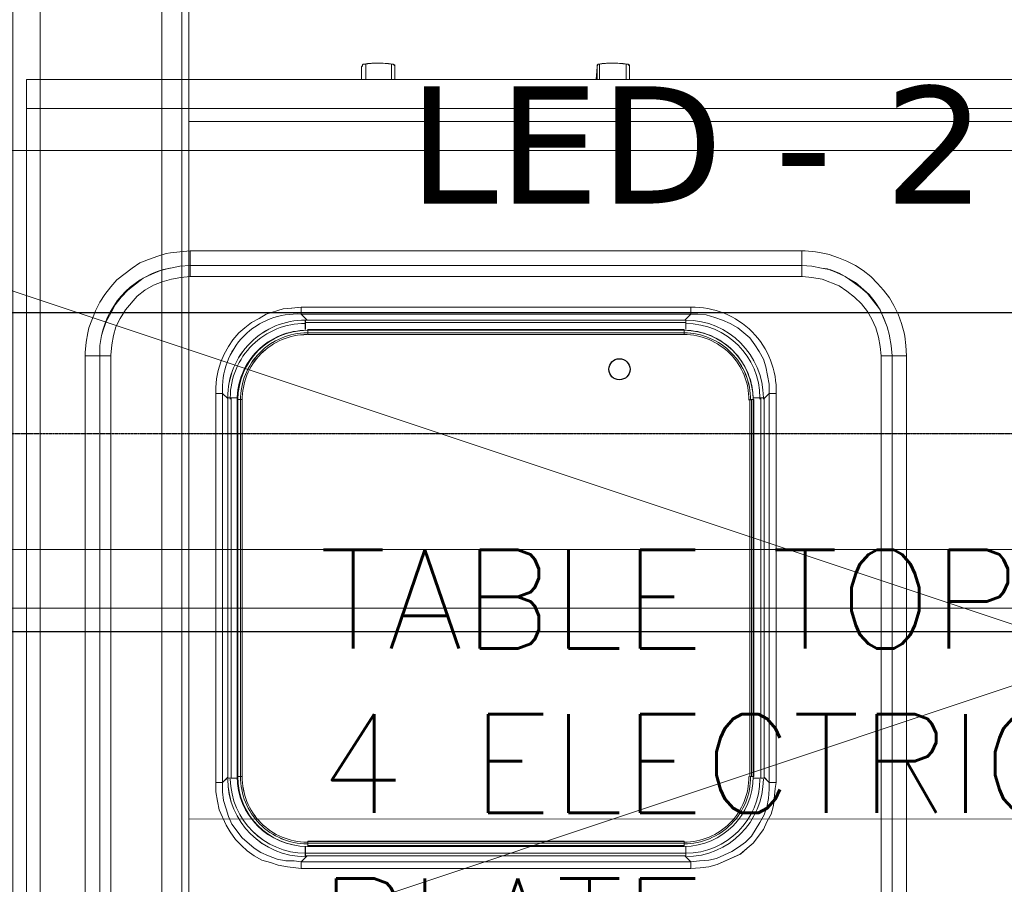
# Model space of a CAD drawing. Header units: millimetres. Extents: x -125266 to 274256, y -711690 to -301689.
# Tile 190 of 256: x -50986 to -50566, y -361477 to -361109. Entities that reach past the tile are written whole.
import ezdxf

# ---------------------------------------------------------------- set-up
doc = ezdxf.new("R2010")
doc.units = ezdxf.units.MM
doc.header["$PDMODE"] = 98
doc.linetypes.add('CONTINOUS', pattern=[0])
doc.linetypes.add('HIDDEN2', pattern=[0.1875, 0.125, -0.0625])
doc.layers.get('Defpoints').update_dxf_attribs({"lineweight": 5})
for name, color, linetype, lineweight in [('ARCH', 7, 'Continuous', 0), ('Equipment', 8, 'Continuous', 0), ('HOOD', 6, 'Continuous', 0), ('HVAC', 170, 'Continuous', 5), ('Legend', 5, 'Continuous', 0), ('MEPTEK HVAC-Kitchen Exhaust Air Duct', 30, 'Continuous', 30), ('MEPTEK HVAC-Kitchen Fresh Air Duct', 3, 'Continuous', 30), ('MEPTEK-TEXT1', 7, 'Continuous', 30), ('P-PIPE', 3, 'Continuous', 9)]:
    doc.layers.add(name, color=color, linetype=linetype, lineweight=lineweight)
for name, color, linetype in [('Equipment Name', 7, 'Continuous'), ('Hoods', 2, 'Continuous'), ('Light Equipment', 8, 'Continuous'), ('Model_Top', 7, 'Continuous'), ('RACK', 7, 'Continuous')]:
    doc.layers.add(name, color=color, linetype=linetype)
doc.styles.add('REVAC', font='verdana.ttf', dxfattribs={"height": 50})
doc.styles.get("Standard").update_dxf_attribs({"font": 'ARIALN.TTF'})
doc.styles.add('Times New Roman', font='times.ttf', dxfattribs={"height": 150})
doc.dimstyles.new('ARA-125', dxfattribs={"dimtxt": 200, "dimasz": 75, "dimexe": 0, "dimexo": 75, "dimgap": 7.5, "dimtad": 0, "dimdec": 0, "dimrnd": 5, "dimdsep": 46, "dimtxsty": 'Times New Roman', "dimblk": 'ARCHTICK', "dimcen": 56.25, "dimdle": 56.25, "dimclrd": 256, "dimclre": 256, "dimclrt": 256, "dimazin": 3, "dimtfac": 1, "dimtdec": 0, "dimtix": 1, "dimtmove": 1, "dimatfit": 3, "dimfxl": 0, "dimtolj": 1, "dimlwd": -1, "dimlwe": 0, "dimarcsym": 0})
doc.dimstyles.new('Copy of Standard', dxfattribs={"dimtxt": 70, "dimasz": 42, "dimexe": 24, "dimexo": 24, "dimgap": 24, "dimtad": 1, "dimtoh": 1, "dimdec": 0, "dimzin": 0, "dimdsep": 46, "dimtxsty": 'Standard', "dimcen": 0.09, "dimadec": 0, "dimazin": 0, "dimtfac": 1, "dimtdec": 0, "dimtofl": 0, "dimtmove": 0, "dimatfit": 3, "dimfxl": 0, "dimtolj": 1, "dimtzin": 0, "dimarcsym": 0})

# ---------------------------------------------------------------- blocks, each defined once
blk = doc.blocks.new('A$C6f7db0ab')
at = {"layer": 'Equipment'}
for points in [[(143.93, 736.76), (143.57, 736.76), (143.21, 736.39), (142.84, 735.67), (142.84, 730.21)], [(143.21, 736.39), (143.21, 736.03), (142.84, 735.67)], [(142.84, 735.67), (142.84, 730.21), (142.84, 735.67)], [(144.66, 730.21), (144.66, 736.76), (143.57, 736.76), (143.21, 736.39), (143.21, 736.03)], [(155.93, 736.76), (155.57, 736.76), (151.57, 737.12), (147.21, 737.12), (144.66, 736.76), (143.93, 736.76)], [(157.02, 735.67), (157.02, 736.03), (156.29, 736.76), (155.57, 736.76), (155.57, 730.21)], [(155.93, 736.76), (156.29, 736.76), (156.66, 736.39), (157.02, 736.39), (157.02, 735.67), (157.02, 730.21)], [(157.02, 736.03), (157.02, 736.39)], [(244.25, 736.76), (243.53, 736.76), (243.53, 736.39), (243.16, 736.39), (243.16, 735.67), (242.8, 730.21)], [(243.16, 730.21), (243.16, 735.67), (242.8, 730.21)], [(244.25, 730.21), (244.25, 736.76), (243.53, 736.76), (243.53, 736.39), (243.16, 736.03)], [(243.16, 736.39), (243.16, 736.03), (243.16, 735.67)], [(255.88, 736.76), (255.52, 736.76), (251.52, 737.12), (247.16, 737.12), (244.25, 736.76)], [(244.25, 736.76), (244.25, 736.76)], [(256.97, 735.67), (256.97, 736.03), (256.61, 736.39), (256.61, 736.76), (255.52, 736.76), (255.52, 730.21)], [(255.88, 736.76), (256.61, 736.76), (256.61, 736.39), (256.97, 736.39), (256.97, 735.67), (256.97, 730.21)], [(256.97, 736.03), (256.97, 736.39)], [(0, 728.76), (0, 725.49), (0, 717.86), (0, 730.21), (800, 730.21), (800, 717.86), (800, 75.24), (800, 74.87), (800, 3.27), (800, 1.09)], [(769.1, 717.86), (800, 717.86), (400.18, 717.86), (0, 717.86), (30.9, 717.86)], [(0, 75.24), (400.18, 75.24), (400.18, 74.87), (400.18, 3.27), (400.18, 1.09), (0, 1.09), (0, 3.27), (0, 74.87), (0, 75.24), (0, 717.86)], [(65.42, 717.86), (48.34, 717.86)], [(202.82, 717.86), (82.51, 717.86)], [(236.98, 717.86), (219.9, 717.86)], [(374.38, 717.86), (254.07, 717.86)], [(391.46, 717.86), (408.54, 717.86)], [(69.79, 646.25), (65.79, 645.89), (61.79, 645.16), (57.79, 644.07), (54.16, 642.62), (50.52, 640.44), (47.25, 637.89), (42.16, 632.08), (39.98, 628.44), (38.16, 624.81), (37.07, 621.17), (36.35, 617.17), (35.98, 612.81), (35.98, 612.45), (31.26, 612.45), (25.08, 612.45), (25.08, 613.9), (25.44, 618.26), (26.17, 622.26), (26.53, 624.44), (29.44, 631.71), (31.26, 635.35), (33.44, 638.62), (35.98, 641.89), (38.53, 644.8), (45.07, 649.89), (48.34, 652.07), (51.98, 653.52), (55.97, 654.98), (59.61, 656.07), (61.43, 656.43), (65.42, 656.79), (69.79, 657.16), (69.79, 650.98), (65.42, 650.61), (61.43, 649.89), (61.06, 649.89), (57.07, 648.8), (53.43, 647.34), (49.8, 645.52), (43.25, 640.44), (40.35, 637.53), (37.8, 634.26), (35.98, 630.62), (34.17, 627.35), (32.71, 623.35), (31.99, 621.17), (31.26, 616.81), (31.26, 612.45), (31.26, 139.57)], [(367.83, 621.17), (367.83, 620.81), (368.56, 616.81), (368.92, 612.45), (375.1, 612.45), (374.74, 616.81), (374.38, 620.81), (374.01, 622.26), (372.92, 626.26), (371.47, 630.26), (369.65, 633.89), (367.83, 637.17), (365.29, 640.44), (362.74, 643.34), (359.84, 646.25), (356.57, 648.8), (353.29, 650.98), (349.66, 652.79), (346.02, 654.25), (342.03, 655.7), (340.21, 656.07), (336.21, 656.79), (331.85, 657.16), (330.4, 657.16), (330.4, 650.98), (69.79, 650.98), (69.79, 646.25), (330.4, 646.25), (330.4, 650.98), (334.76, 650.61), (338.76, 649.89)], [(69.79, 657.16), (330.4, 657.16)], [(364.2, 612.45), (363.83, 616.45), (363.11, 620.45), (362.02, 624.44), (360.2, 628.08), (358.38, 631.35), (355.84, 634.62), (352.93, 637.53), (349.66, 640.07), (346.39, 642.25), (339.12, 645.16), (334.76, 645.89), (330.76, 646.25), (330.4, 646.25)], [(117.04, 633.17), (113.04, 632.8), (109.4, 632.44), (102.14, 630.26), (99.23, 628.44), (95.96, 626.62), (93.05, 624.44), (90.5, 622.26), (87.96, 619.35), (86.14, 616.45), (84.33, 613.18), (82.87, 609.9), (81.78, 606.27), (81.05, 602.64), (80.69, 599), (80.69, 596.46), (83.6, 596.46), (85.78, 594.28)], [(280.6, 627.71), (283.14, 630.26), (117.04, 630.26), (117.04, 633.17), (283.14, 633.17), (283.14, 630.26), (286.05, 630.26), (289.69, 629.9), (293.32, 628.81), (296.59, 627.71), (299.86, 626.26), (303.14, 624.44), (308.22, 620.08), (310.4, 617.17), (312.22, 614.27), (314.04, 611), (315.13, 607.72), (316.58, 600.45), (316.58, 430.71), (319.49, 430.71), (319.49, 596.46), (316.58, 596.46), (314.4, 594.28)], [(118.86, 627.71), (118.86, 626.62), (280.96, 626.62)], [(118.86, 626.62), (118.86, 623.72)], [(280.96, 627.71), (280.96, 626.62), (280.96, 623.72)], [(119.95, 623.72), (280.24, 623.72)], [(119.95, 623.72), (119.95, 623.35), (280.24, 623.35), (280.24, 623.72)], [(174.1, 621.54), (119.95, 621.54)], [(208.63, 621.54), (191.55, 621.54)], [(25.08, 139.57), (25.08, 612.45)], [(35.98, 139.57), (35.98, 612.45)], [(364.2, 139.57), (364.2, 612.45), (368.92, 612.45), (368.92, 139.57), (375.1, 139.57), (375.1, 612.45)], [(80.69, 596.46), (80.69, 430.71)], [(85.78, 594.64), (87.23, 594.64)], [(87.23, 432.53), (87.23, 594.64), (90.14, 594.64)], [(91.96, 539.39), (91.96, 593.91)], [(308.22, 539.39), (308.22, 593.91)], [(310.04, 433.26), (309.68, 433.26), (309.68, 593.91), (310.04, 593.91)], [(310.04, 594.64), (312.95, 594.64), (312.95, 432.53)], [(310.04, 593.91), (310.04, 433.26)], [(314.4, 594.64), (312.95, 594.64)], [(314.4, 594.64), (314.4, 432.53)], [(91.96, 521.94), (91.96, 504.86)], [(308.22, 504.86), (308.22, 521.94)], [(308.22, 487.78), (308.22, 433.26)], [(119.58, 399.45), (117.04, 396.91), (114.13, 397.27), (110.5, 397.27), (106.86, 398), (103.23, 399.45), (99.95, 400.91), (97.05, 402.73), (91.96, 407.09), (87.6, 412.9), (86.14, 416.17), (85.05, 419.45), (83.96, 423.08), (83.6, 426.72), (83.6, 430.71), (85.78, 432.89)], [(85.78, 432.53), (87.23, 432.53), (90.14, 432.53)], [(314.4, 432.89), (316.58, 430.71), (316.58, 427.81), (316.22, 423.81), (315.49, 420.17), (314.4, 416.9), (312.59, 413.63), (308.95, 407.81), (306.41, 405.27), (303.5, 403.09), (300.59, 401.27), (294.05, 398.36), (290.78, 397.64), (286.78, 397.27), (283.14, 396.91), (280.6, 399.45)], [(314.4, 432.53), (312.95, 432.53), (310.04, 432.53)], [(283.14, 394), (117.04, 394), (117.04, 396.91), (283.14, 396.91), (283.14, 394), (287.14, 394.37), (290.78, 394.73), (294.41, 395.82), (304.23, 400.18), (307.13, 402.73), (309.68, 404.91), (314.04, 410.72), (315.49, 413.99), (317.31, 417.26), (318.4, 420.9), (319.13, 428.17), (319.49, 430.71)], [(280.96, 403.45), (280.96, 400.55), (118.86, 400.55), (118.86, 403.45)], [(280.24, 404.91), (280.24, 405.63), (119.95, 405.63), (119.95, 404.91)], [(174.1, 405.63), (119.95, 405.63)], [(119.95, 403.82), (119.95, 404.91), (280.24, 404.91), (280.24, 403.82)], [(191.55, 405.63), (208.63, 405.63)], [(225.72, 405.63), (280.24, 405.63)], [(280.96, 399.45), (118.86, 399.45)]]:
    blk.add_lwpolyline(points, dxfattribs=at)
for points in [[(157.02, 735.67), (157.02, 730.21)], [(256.97, 735.67), (256.97, 730.21)], [(338.76, 649.89), (341.3, 649.52), (344.93, 648.07), (348.93, 646.25), (352.2, 644.07), (355.47, 641.53), (358.38, 638.98), (363.47, 632.44), (365.29, 628.81), (366.74, 624.81), (367.83, 621.17), (366.74, 624.81), (363.83, 632.08), (361.65, 635.35), (359.11, 638.62), (353.29, 643.71), (349.66, 645.89), (346.39, 647.71), (342.75, 649.16)]]:
    blk.add_lwpolyline(points, close=True, dxfattribs=at)
for points in [[(119.58, 627.71), (117.04, 630.26, 0.452141), (83.6, 596.46), (83.6, 430.71), (80.69, 430.71), (80.69, 426.72), (81.42, 422.72), (82.14, 419.08), (85.05, 412.54), (86.87, 409.63), (89.05, 406.36), (91.59, 403.82), (94.14, 401.64), (97.05, 399.45), (100.32, 397.64), (103.95, 396.55), (107.22, 395.46), (111.22, 394.73), (114.86, 394.37), (117.04, 394)], [(85.78, 432.53), (85.78, 594.64, -0.416215), (118.86, 627.71), (280.96, 627.71, -0.412088), (314.04, 594.64)], [(119.58, 623.35, 0.412044), (90.14, 593.91), (91.23, 593.91), (91.23, 433.26), (90.14, 433.26), (90.14, 593.91), (89.78, 593.91)], [(308.95, 593.91), (308.22, 593.91), (308.22, 433.26), (308.95, 433.26), (308.95, 593.91), (309.68, 593.91, 0.412043), (280.24, 623.35), (280.24, 622.26), (119.95, 622.26), (119.95, 623.35)], [(119.95, 622.26), (119.95, 621.54), (280.24, 621.54), (280.24, 622.26, -0.415578), (308.59, 593.55)], [(225.72, 621.54), (280.24, 621.54, -0.416637), (307.86, 593.55)], [(119.58, 403.45, -0.411586), (89.78, 433.26), (89.78, 593.91)], [(119.58, 404.54, -0.415578), (91.23, 433.26), (91.96, 433.26), (91.96, 593.91), (91.23, 593.91)], [(91.96, 487.78), (91.96, 433.26, 0.416638), (119.58, 405.27)], [(89.78, 433.26), (90.14, 433.26, 0.414097), (119.58, 403.45)], [(309.68, 433.26, -0.414097), (280.24, 403.45), (119.95, 403.45)], [(308.95, 433.26), (309.68, 433.26, -0.414097), (280.24, 403.45), (280.24, 403.82), (119.95, 403.82), (119.95, 403.45)], [(118.86, 399.45), (118.86, 400.55, -0.407156), (86.87, 432.17)], [(280.96, 399.45), (280.96, 400.55, 0.413793), (312.59, 432.17)]]:
    blk.add_lwpolyline(points, format="xyb", dxfattribs=at)
for centre, radius, start, end in [((68.46, 613.32), 37.31, 101.4351, 167.8441), ((284.1, 597.77), 35.41, 357.875, 91.5548), ((118.59, 594.54), 31.72, 89.528, 179.8171), ((280.94, 594.62), 31.64, 0.0411, 89.9589), ((119.48, 593.65), 29.71, 89.8093, 180.191), ((119.7, 593.8), 28.47, 90.2316, 180.4984), ((119.65, 593.84), 27.69, 90.1378, 180.6114), ((280.28, 593.95), 29.4, 359.2117, 90.0851), ((280.12, 433.01), 28.47, 270.2316, 0.4984), ((280.17, 432.96), 27.69, 270.1374, 0.6113), ((118.98, 432.29), 33.2, 180.2081, 269.7919), ((280.84, 432.29), 33.2, 270.2082, 359.792)]:
    blk.add_arc(centre, radius, start, end, dxfattribs=at)
for points in [[(143.93, 736.76), (145.75, 737.12), (147.93, 737.12), (149.75, 737.12)], [(149.75, 737.12), (151.93, 737.12), (153.75, 737.12), (155.93, 736.76)], [(243.89, 736.76), (245.71, 737.12), (247.89, 737.12), (249.7, 737.12)], [(249.7, 737.12), (251.89, 737.12), (253.7, 737.12), (255.88, 736.76)], [(85.78, 594.28), (85.78, 593.91), (85.78, 593.91), (85.78, 594.64)], [(86.87, 594.28), (86.87, 593.91), (86.87, 593.91), (86.87, 594.64)], [(90.14, 593.55), (90.14, 593.19), (90.14, 593.19), (90.14, 593.91)], [(309.68, 593.91), (309.68, 593.19), (309.68, 593.19), (309.68, 593.55)], [(312.59, 594.64), (312.59, 593.91), (312.59, 593.91), (312.59, 594.28)], [(314.04, 594.64), (314.04, 593.91), (314.04, 593.91), (314.04, 594.28)]]:
    blk.add_open_spline(points, degree=3, dxfattribs=at)
blk = doc.blocks.new('ARCH')
at = {"layer": 'Legend', "ltscale": 15}
h = blk.add_hatch(dxfattribs=at)
h.set_pattern_fill('SACNCR', color=8, scale=25, style=0)
edge = h.paths.add_edge_path()
edge.add_arc((-53445.78, -362114.48), 661.35, 18.05247, 146.34022)
edge.add_line((-53996.25, -361747.92), (-53996.25, -362009.47))
edge.add_line((-53996.25, -362009.47), (-53996.24, -362009.47))
edge.add_line((-53996.24, -362009.47), (-53974.54, -361931.34))
edge.add_line((-53974.54, -361931.34), (-53941.81, -361857.14))
edge.add_line((-53941.81, -361857.14), (-53898.73, -361788.42))
edge.add_line((-53898.73, -361788.42), (-53846.22, -361726.62))
edge.add_line((-53846.22, -361726.62), (-53785.36, -361673.01))
edge.add_line((-53785.36, -361673.01), (-53717.42, -361628.73))
edge.add_line((-53717.42, -361628.73), (-53643.81, -361594.68))
edge.add_line((-53643.81, -361594.68), (-53566.06, -361571.58))
edge.add_line((-53566.06, -361571.58), (-53485.81, -361559.91))
edge.add_line((-53485.81, -361559.91), (-53404.7, -361559.92))
edge.add_line((-53404.7, -361559.92), (-53377.17, -361563.92))
edge.add_arc((-53404.64, -362113.24), 550, 10.8678, 87.1378, ccw=False)
edge.add_line((-52864.5, -362009.54), (-48663.66, -362009.54))
edge.add_line((-48663.66, -362009.54), (-48663.66, -361770.81))
edge.add_line((-48663.66, -361770.81), (-48213.66, -361770.84))
edge.add_line((-48213.66, -361770.84), (-48213.66, -361770.83))
edge.add_line((-48213.66, -361770.83), (-48663.64, -361770.83))
edge.add_line((-48663.64, -361770.83), (-48213.64, -361770.84))
edge.add_line((-48213.64, -361770.84), (-48213.66, -361770.84))
edge.add_line((-48213.66, -361770.84), (-48213.66, -362009.81))
edge.add_line((-48213.66, -362009.81), (-46905.49, -362009.89))
edge.add_line((-46905.49, -362009.89), (-46905.49, -361909.54))
edge.add_line((-46905.49, -361909.54), (-48113.66, -361909.54))
edge.add_line((-48113.66, -361909.54), (-48113.66, -361670.83))
edge.add_line((-48113.66, -361670.83), (-48763.64, -361670.83))
edge.add_line((-48763.64, -361670.83), (-48763.64, -361909.54))
edge.add_line((-48763.64, -361909.54), (-52816.98, -361909.54))
h = blk.add_hatch(dxfattribs=at)
h.set_pattern_fill('SACNCR', color=8, scale=25, style=0)
edge = h.paths.add_edge_path()
edge.add_arc((-53445.78, -362114.48), 661.35, 18.05247, 146.34022)
edge.add_line((-53996.25, -361747.92), (-53996.25, -362009.47))
edge.add_line((-53996.25, -362009.47), (-53996.24, -362009.47))
edge.add_line((-53996.24, -362009.47), (-53974.54, -361931.34))
edge.add_line((-53974.54, -361931.34), (-53941.81, -361857.14))
edge.add_line((-53941.81, -361857.14), (-53898.73, -361788.42))
edge.add_line((-53898.73, -361788.42), (-53846.22, -361726.62))
edge.add_line((-53846.22, -361726.62), (-53785.36, -361673.01))
edge.add_line((-53785.36, -361673.01), (-53717.42, -361628.73))
edge.add_line((-53717.42, -361628.73), (-53643.81, -361594.68))
edge.add_line((-53643.81, -361594.68), (-53566.06, -361571.58))
edge.add_line((-53566.06, -361571.58), (-53485.81, -361559.91))
edge.add_line((-53485.81, -361559.91), (-53404.7, -361559.92))
edge.add_line((-53404.7, -361559.92), (-53377.17, -361563.92))
edge.add_arc((-53404.64, -362113.24), 550, 10.8678, 87.1378, ccw=False)
edge.add_line((-52864.5, -362009.54), (-48663.66, -362009.54))
edge.add_line((-48663.66, -362009.54), (-48663.66, -361770.81))
edge.add_line((-48663.66, -361770.81), (-48213.66, -361770.84))
edge.add_line((-48213.66, -361770.84), (-48213.66, -361770.83))
edge.add_line((-48213.66, -361770.83), (-48663.64, -361770.83))
edge.add_line((-48663.64, -361770.83), (-48663.66, -362021.85))
edge.add_line((-48663.66, -362021.85), (-48478.01, -362021.86))
edge.add_line((-48478.01, -362021.86), (-48478.03, -362220.82))
edge.add_line((-48478.03, -362220.82), (-48213.67, -362220.84))
edge.add_line((-48213.67, -362220.84), (-48213.64, -361770.84))
edge.add_line((-48213.64, -361770.84), (-48213.66, -361770.84))
edge.add_line((-48213.66, -361770.84), (-48213.66, -362009.81))
edge.add_line((-48213.66, -362009.81), (-46905.49, -362009.89))
edge.add_line((-46905.49, -362009.89), (-46905.49, -361909.54))
edge.add_line((-46905.49, -361909.54), (-48113.66, -361909.54))
edge.add_line((-48113.66, -361909.54), (-48113.66, -361670.83))
edge.add_line((-48113.66, -361670.83), (-48763.64, -361670.83))
edge.add_line((-48763.64, -361670.83), (-48763.64, -361909.54))
edge.add_line((-48763.64, -361909.54), (-52816.98, -361909.54))
at = {"layer": 'Equipment', "lineweight": 0}
blk.add_lwpolyline([(-50103.66, -361164.54), (-51008.66, -361164.54), (-51008.66, -361864.54), (-50103.66, -361864.54)], close=True, dxfattribs=at)
at = {"layer": 'HOOD'}
for p, q in [((-52023.66, -360879.54), (-49023.66, -361879.54)), ((-49023.66, -360879.54), (-52023.66, -361879.54))]:
    blk.add_line(p, q, dxfattribs=at)
at = {"layer": 'Light Equipment', "lineweight": 0}
for p, q in [((-52023.66, -360879.54), (-49023.66, -361879.54)), ((-49023.66, -360879.54), (-52023.66, -361879.54))]:
    blk.add_line(p, q, dxfattribs=at)
for points in [[(-50839.11, -361127.78), (-50839.47, -361127.78), (-50839.84, -361128.15), (-50840.2, -361128.87), (-50840.2, -361134.32)], [(-50839.84, -361128.15), (-50839.84, -361128.51), (-50840.2, -361128.87)], [(-50840.2, -361128.87), (-50840.2, -361134.32), (-50840.2, -361128.87)], [(-50838.38, -361134.32), (-50838.38, -361127.78), (-50839.47, -361127.78), (-50839.84, -361128.15), (-50839.84, -361128.51)], [(-50827.12, -361127.78), (-50827.48, -361127.78), (-50831.48, -361127.42), (-50835.84, -361127.42), (-50838.38, -361127.78), (-50839.11, -361127.78)], [(-50826.03, -361128.87), (-50826.03, -361128.51), (-50826.75, -361127.78), (-50827.48, -361127.78), (-50827.48, -361134.32)], [(-50827.12, -361127.78), (-50826.75, -361127.78), (-50826.39, -361128.15), (-50826.03, -361128.15), (-50826.03, -361128.87), (-50826.03, -361134.32)], [(-50826.03, -361128.51), (-50826.03, -361128.15)], [(-50738.79, -361127.78), (-50739.52, -361127.78), (-50739.52, -361128.15), (-50739.88, -361128.15), (-50739.88, -361128.87), (-50740.25, -361134.32)], [(-50739.88, -361134.32), (-50739.88, -361128.87), (-50740.25, -361134.32)], [(-50738.79, -361134.32), (-50738.79, -361127.78), (-50739.52, -361127.78), (-50739.52, -361128.15), (-50739.88, -361128.51)], [(-50739.88, -361128.15), (-50739.88, -361128.51), (-50739.88, -361128.87)], [(-50727.16, -361127.78), (-50727.52, -361127.78), (-50731.52, -361127.42), (-50735.88, -361127.42), (-50738.79, -361127.78)], [(-50738.79, -361127.78), (-50738.79, -361127.78)], [(-50726.07, -361128.87), (-50726.07, -361128.51), (-50726.43, -361128.15), (-50726.43, -361127.78), (-50727.52, -361127.78), (-50727.52, -361134.32)], [(-50727.16, -361127.78), (-50726.43, -361127.78), (-50726.43, -361128.15), (-50726.07, -361128.15), (-50726.07, -361128.87), (-50726.07, -361134.32)], [(-50726.07, -361128.51), (-50726.07, -361128.15)], [(-50983.04, -361135.78), (-50983.04, -361139.05), (-50983.04, -361146.68), (-50983.04, -361134.32), (-50183.05, -361134.32), (-50183.05, -361146.68), (-50183.05, -361789.3), (-50183.05, -361789.66), (-50183.05, -361861.27), (-50183.05, -361863.45)], [(-50213.94, -361146.68), (-50183.05, -361146.68), (-50582.86, -361146.68), (-50983.04, -361146.68), (-50952.15, -361146.68)], [(-50983.04, -361789.3), (-50582.86, -361789.3), (-50582.86, -361789.66), (-50582.86, -361861.27), (-50582.86, -361863.45), (-50983.04, -361863.45), (-50983.04, -361861.27), (-50983.04, -361789.66), (-50983.04, -361789.3), (-50983.04, -361146.68)], [(-50917.62, -361146.68), (-50934.7, -361146.68)], [(-50780.23, -361146.68), (-50900.54, -361146.68)], [(-50746.06, -361146.68), (-50763.14, -361146.68)], [(-50608.67, -361146.68), (-50728.98, -361146.68)], [(-50591.59, -361146.68), (-50574.5, -361146.68)], [(-50913.26, -361218.29), (-50917.26, -361218.65), (-50921.25, -361219.38), (-50925.25, -361220.47), (-50928.89, -361221.92), (-50932.52, -361224.1), (-50935.79, -361226.65), (-50940.88, -361232.46), (-50943.06, -361236.1), (-50944.88, -361239.73), (-50945.97, -361243.37), (-50946.7, -361247.36), (-50947.06, -361251.73), (-50947.06, -361252.09), (-50951.79, -361252.09), (-50957.97, -361252.09), (-50957.97, -361250.64), (-50957.6, -361246.27), (-50956.87, -361242.28), (-50956.51, -361240.09), (-50953.6, -361232.83), (-50951.79, -361229.19), (-50949.61, -361225.92), (-50947.06, -361222.65), (-50944.52, -361219.74), (-50937.97, -361214.65), (-50934.7, -361212.47), (-50931.07, -361211.02), (-50927.07, -361209.56), (-50923.44, -361208.47), (-50921.62, -361208.11), (-50917.62, -361207.75), (-50913.26, -361207.38), (-50913.26, -361213.56), (-50917.62, -361213.92), (-50921.62, -361214.65), (-50921.98, -361214.65), (-50925.98, -361215.74), (-50929.61, -361217.2), (-50933.25, -361219.01), (-50939.79, -361224.1), (-50942.7, -361227.01), (-50945.24, -361230.28), (-50947.06, -361233.92), (-50948.88, -361237.19), (-50950.33, -361241.19), (-50951.06, -361243.37), (-50951.79, -361247.73), (-50951.79, -361252.09), (-50951.79, -361724.97)], [(-50615.21, -361243.37), (-50615.21, -361243.73), (-50614.48, -361247.73), (-50614.12, -361252.09), (-50607.94, -361252.09), (-50608.31, -361247.73), (-50608.67, -361243.73), (-50609.03, -361242.28), (-50610.12, -361238.28), (-50611.58, -361234.28), (-50613.39, -361230.64), (-50615.21, -361227.37), (-50617.76, -361224.1), (-50620.3, -361221.19), (-50623.21, -361218.29), (-50626.48, -361215.74), (-50629.75, -361213.56), (-50633.39, -361211.74), (-50637.02, -361210.29), (-50641.02, -361208.84), (-50642.84, -361208.47), (-50646.83, -361207.75), (-50651.2, -361207.38), (-50652.65, -361207.38), (-50652.65, -361213.56), (-50913.26, -361213.56), (-50913.26, -361218.29), (-50652.65, -361218.29), (-50652.65, -361213.56), (-50648.29, -361213.92), (-50644.29, -361214.65)], [(-50913.26, -361207.38), (-50652.65, -361207.38)], [(-50618.85, -361252.09), (-50619.21, -361248.09), (-50619.94, -361244.09), (-50621.03, -361240.09), (-50622.84, -361236.46), (-50624.66, -361233.19), (-50627.21, -361229.92), (-50630.11, -361227.01), (-50633.39, -361224.47), (-50636.66, -361222.28), (-50643.93, -361219.38), (-50648.29, -361218.65), (-50652.29, -361218.29), (-50652.65, -361218.29)], [(-50866.01, -361231.37), (-50870.01, -361231.73), (-50873.64, -361232.1), (-50880.91, -361234.28), (-50883.82, -361236.1), (-50887.09, -361237.91), (-50890, -361240.09), (-50892.54, -361242.28), (-50895.08, -361245.18), (-50896.9, -361248.09), (-50898.72, -361251.36), (-50900.17, -361254.63), (-50901.26, -361258.27), (-50901.99, -361261.9), (-50902.35, -361265.54), (-50902.35, -361268.08), (-50899.45, -361268.08), (-50897.27, -361270.26)], [(-50702.44, -361236.82), (-50699.9, -361234.28), (-50866.01, -361234.28), (-50866.01, -361231.37), (-50699.9, -361231.37), (-50699.9, -361234.28), (-50696.99, -361234.28), (-50693.36, -361234.64), (-50689.72, -361235.73), (-50686.45, -361236.82), (-50683.18, -361238.28), (-50679.91, -361240.09), (-50674.82, -361244.46), (-50672.64, -361247.36), (-50670.82, -361250.27), (-50669.01, -361253.54), (-50667.92, -361256.81), (-50666.46, -361264.08), (-50666.46, -361433.82), (-50663.55, -361433.82), (-50663.55, -361268.08), (-50666.46, -361268.08), (-50668.64, -361270.26)], [(-50864.19, -361236.82), (-50864.19, -361237.91), (-50702.08, -361237.91)], [(-50864.19, -361237.91), (-50864.19, -361240.82)], [(-50702.08, -361236.82), (-50702.08, -361237.91), (-50702.08, -361240.82)], [(-50863.1, -361240.82), (-50702.81, -361240.82)], [(-50863.1, -361240.82), (-50863.1, -361241.19), (-50702.81, -361241.19), (-50702.81, -361240.82)], [(-50808.94, -361243), (-50863.1, -361243)], [(-50774.41, -361243), (-50791.5, -361243)], [(-50957.97, -361724.97), (-50957.97, -361252.09)], [(-50947.06, -361724.97), (-50947.06, -361252.09)], [(-50618.85, -361724.97), (-50618.85, -361252.09), (-50614.12, -361252.09), (-50614.12, -361724.97), (-50607.94, -361724.97), (-50607.94, -361252.09)], [(-50902.35, -361268.08), (-50902.35, -361433.82)], [(-50897.27, -361269.9), (-50895.81, -361269.9)], [(-50895.81, -361432.01), (-50895.81, -361269.9), (-50892.9, -361269.9)], [(-50891.09, -361325.15), (-50891.09, -361270.63)], [(-50674.82, -361325.15), (-50674.82, -361270.63)], [(-50673, -361431.28), (-50673.37, -361431.28), (-50673.37, -361270.63), (-50673, -361270.63)], [(-50673, -361269.9), (-50670.1, -361269.9), (-50670.1, -361432.01)], [(-50673, -361270.63), (-50673, -361431.28)], [(-50668.64, -361269.9), (-50670.1, -361269.9)], [(-50668.64, -361269.9), (-50668.64, -361432.01)], [(-50891.09, -361342.59), (-50891.09, -361359.68)], [(-50674.82, -361359.68), (-50674.82, -361342.59)], [(-50674.82, -361376.76), (-50674.82, -361431.28)], [(-50863.46, -361465.08), (-50866.01, -361467.63), (-50868.91, -361467.26), (-50872.55, -361467.26), (-50876.18, -361466.54), (-50879.82, -361465.08), (-50883.09, -361463.63), (-50886, -361461.81), (-50891.09, -361457.45), (-50895.45, -361451.64), (-50896.9, -361448.36), (-50897.99, -361445.09), (-50899.08, -361441.46), (-50899.45, -361437.82), (-50899.45, -361433.82), (-50897.27, -361431.64)], [(-50897.27, -361432.01), (-50895.81, -361432.01), (-50892.9, -361432.01)], [(-50699.9, -361470.54), (-50866.01, -361470.54), (-50866.01, -361467.63), (-50699.9, -361467.63), (-50699.9, -361470.54), (-50695.9, -361470.17), (-50692.27, -361469.81), (-50688.63, -361468.72), (-50678.82, -361464.36), (-50675.91, -361461.81), (-50673.37, -361459.63), (-50669.01, -361453.82), (-50667.55, -361450.54), (-50665.73, -361447.27), (-50664.64, -361443.64), (-50663.92, -361436.37), (-50663.55, -361433.82)], [(-50668.64, -361431.64), (-50666.46, -361433.82), (-50666.46, -361436.73), (-50666.82, -361440.73), (-50667.55, -361444.37), (-50668.64, -361447.64), (-50670.46, -361450.91), (-50674.09, -361456.72), (-50676.64, -361459.27), (-50679.55, -361461.45), (-50682.45, -361463.27), (-50689, -361466.17), (-50692.27, -361466.9), (-50696.27, -361467.26), (-50699.9, -361467.63), (-50702.44, -361465.08)], [(-50668.64, -361432.01), (-50670.1, -361432.01), (-50673, -361432.01)], [(-50702.81, -361459.63), (-50702.81, -361458.9), (-50863.1, -361458.9), (-50863.1, -361459.63)], [(-50808.94, -361458.9), (-50863.1, -361458.9)], [(-50863.1, -361460.72), (-50863.1, -361459.63), (-50702.81, -361459.63), (-50702.81, -361460.72)], [(-50791.5, -361458.9), (-50774.41, -361458.9)], [(-50757.33, -361458.9), (-50702.81, -361458.9)], [(-50702.08, -361461.09), (-50702.08, -361463.99), (-50864.19, -361463.99), (-50864.19, -361461.09)], [(-50702.08, -361465.08), (-50864.19, -361465.08)]]:
    blk.add_lwpolyline(points, dxfattribs=at)
for points in [[(-50826.03, -361128.87), (-50826.03, -361134.32)], [(-50726.07, -361128.87), (-50726.07, -361134.32)], [(-50103.66, -361164.54), (-51008.66, -361164.54), (-51008.66, -361864.54), (-50103.66, -361864.54)], [(-50644.29, -361214.65), (-50641.75, -361215.02), (-50638.11, -361216.47), (-50634.11, -361218.29), (-50630.84, -361220.47), (-50627.57, -361223.01), (-50624.66, -361225.56), (-50619.57, -361232.1), (-50617.76, -361235.73), (-50616.3, -361239.73), (-50615.21, -361243.37), (-50616.3, -361239.73), (-50619.21, -361232.46), (-50621.39, -361229.19), (-50623.94, -361225.92), (-50629.75, -361220.83), (-50633.39, -361218.65), (-50636.66, -361216.83), (-50640.29, -361215.38)]]:
    blk.add_lwpolyline(points, close=True, dxfattribs=at)
for points in [[(-50863.46, -361236.82), (-50866.01, -361234.28, 0.452141), (-50899.45, -361268.08), (-50899.45, -361433.82), (-50902.35, -361433.82), (-50902.35, -361437.82), (-50901.63, -361441.82), (-50900.9, -361445.46), (-50897.99, -361452), (-50896.18, -361454.91), (-50893.99, -361458.18), (-50891.45, -361460.72), (-50888.91, -361462.9), (-50886, -361465.08), (-50882.73, -361466.9), (-50879.09, -361467.99), (-50875.82, -361469.08), (-50871.82, -361469.81), (-50868.19, -361470.17), (-50866.01, -361470.54)], [(-50897.27, -361432.01), (-50897.27, -361269.9, -0.416215), (-50864.19, -361236.82), (-50702.08, -361236.82, -0.412088), (-50669.01, -361269.9)], [(-50863.46, -361241.19, 0.412044), (-50892.9, -361270.63), (-50891.81, -361270.63), (-50891.81, -361431.28), (-50892.9, -361431.28), (-50892.9, -361270.63), (-50893.27, -361270.63)], [(-50674.09, -361270.63), (-50674.82, -361270.63), (-50674.82, -361431.28), (-50674.09, -361431.28), (-50674.09, -361270.63), (-50673.37, -361270.63, 0.412043), (-50702.81, -361241.19), (-50702.81, -361242.28), (-50863.1, -361242.28), (-50863.1, -361241.19)], [(-50863.1, -361242.28), (-50863.1, -361243), (-50702.81, -361243), (-50702.81, -361242.28, -0.415578), (-50674.46, -361270.99)], [(-50757.33, -361243), (-50702.81, -361243, -0.416637), (-50675.18, -361270.99)], [(-50863.46, -361461.09, -0.411586), (-50893.27, -361431.28), (-50893.27, -361270.63)], [(-50863.46, -361459.99, -0.415578), (-50891.81, -361431.28), (-50891.09, -361431.28), (-50891.09, -361270.63), (-50891.81, -361270.63)], [(-50891.09, -361376.76), (-50891.09, -361431.28, 0.416638), (-50863.46, -361459.27)], [(-50893.27, -361431.28), (-50892.9, -361431.28, 0.414097), (-50863.46, -361461.09)], [(-50673.37, -361431.28, -0.414097), (-50702.81, -361461.09), (-50863.1, -361461.09)], [(-50674.09, -361431.28), (-50673.37, -361431.28, -0.414097), (-50702.81, -361461.09), (-50702.81, -361460.72), (-50863.1, -361460.72), (-50863.1, -361461.09)], [(-50864.19, -361465.08), (-50864.19, -361463.99, -0.407156), (-50896.18, -361432.37)], [(-50702.08, -361465.08), (-50702.08, -361463.99, 0.413793), (-50670.46, -361432.37)]]:
    blk.add_lwpolyline(points, format="xyb", dxfattribs=at)
for centre, radius, start, end in [((-50914.58, -361251.22), 37.31, 101.4351, 167.8441), ((-50698.94, -361266.77), 35.41, 357.875, 91.5548), ((-50864.45, -361270), 31.72, 89.528, 179.8171), ((-50702.1, -361269.92), 31.64, 0.0411, 89.9589), ((-50863.56, -361270.89), 29.71, 89.8093, 180.191), ((-50863.35, -361270.74), 28.47, 90.2316, 180.4984), ((-50702.76, -361270.59), 29.4, 359.2117, 90.0851), ((-50863.4, -361270.69), 27.69, 90.1378, 180.6114), ((-50702.92, -361431.53), 28.47, 270.2316, 0.4984), ((-50702.87, -361431.58), 27.69, 270.1374, 0.6113), ((-50864.07, -361432.25), 33.2, 180.2081, 269.7919), ((-50702.2, -361432.25), 33.2, 270.2082, 359.792)]:
    blk.add_arc(centre, radius, start, end, dxfattribs=at)
for points in [[(-50839.11, -361127.78), (-50837.29, -361127.42), (-50835.11, -361127.42), (-50833.29, -361127.42)], [(-50833.29, -361127.42), (-50831.11, -361127.42), (-50829.3, -361127.42), (-50827.12, -361127.78)], [(-50739.16, -361127.78), (-50737.34, -361127.42), (-50735.16, -361127.42), (-50733.34, -361127.42)], [(-50733.34, -361127.42), (-50731.16, -361127.42), (-50729.34, -361127.42), (-50727.16, -361127.78)], [(-50897.27, -361270.26), (-50897.27, -361270.63), (-50897.27, -361270.63), (-50897.27, -361269.9)], [(-50896.18, -361270.26), (-50896.18, -361270.63), (-50896.18, -361270.63), (-50896.18, -361269.9)], [(-50892.9, -361270.99), (-50892.9, -361271.35), (-50892.9, -361271.35), (-50892.9, -361270.63)], [(-50673.37, -361270.63), (-50673.37, -361271.35), (-50673.37, -361271.35), (-50673.37, -361270.99)], [(-50670.46, -361269.9), (-50670.46, -361270.63), (-50670.46, -361270.63), (-50670.46, -361270.26)], [(-50669.01, -361269.9), (-50669.01, -361270.63), (-50669.01, -361270.63), (-50669.01, -361270.26)]]:
    blk.add_open_spline(points, degree=3, dxfattribs=at)
at = {"layer": 'Equipment', "lineweight": 30}
blk.add_blockref('A$C6f7db0ab', (-50983.04, -361864.54), dxfattribs=at)
at = {"layer": 'Equipment Name', "linetype": 'Continuous', "lineweight": 5, "ltscale": 25, "insert": (-50858.23, -361334.77, 0), "char_height": 42, "width": 552.1634, "attachment_point": 1, "rotation": 0.0001}
blk.add_mtext('{\\Fsimplex|c0;TABLE TOP \\P4 ELECTRIC HOT PLATE}', dxfattribs=at)
at = {"layer": 'Light Equipment', "lineweight": 0, "insert": (-50858.23, -361334.77, 0), "char_height": 42, "width": 552.1634, "attachment_point": 1, "rotation": 0.0001}
blk.add_mtext('{\\Fsimplex|c0;TABLE TOP \\P4 ELECTRIC HOT PLATE}', dxfattribs=at)
blk = doc.blocks.new('Tubelight (2 x 18)')
at = {"layer": 'Model_Top', "color": 7}
blk.add_line((627, -64.5), (-627, -64.5), dxfattribs=at)
blk.add_circle((-205, -88.5), 4.5, dxfattribs=at)
at = {"layer": 'Model_Top', "color": 7, "insert": (-295.06, 32.07), "char_height": 50, "attachment_point": 1, "style": 'REVAC'}
blk.add_mtext('LED - 2 x 18 Watt', dxfattribs=at)
blk = doc.blocks.new('H-06')
at = {"layer": 'HOOD', "lineweight": 0}
for p, q in [((-82795.9, -343715.22), (-80075.9, -343715.22)), ((-82795.9, -343740.22), (-80075.9, -343740.22))]:
    blk.add_line(p, q, dxfattribs=at)
at = {"layer": 'Hoods', "color": 7}
blk.add_blockref('Tubelight (2 x 18)', (-81437.57, -343549.96), dxfattribs=at)
blk = doc.blocks.new('L_Ang_ Support1 - PIPE SUPPORT 2-18062879-RCP-Store 26 at Node L4 Level')
at = {"layer": 'P-PIPE', "color": 10, "lineweight": 13}
for p, q in [((-325, 37.5), (-325, 36.55)), ((325, 37.5), (-325, 37.5)), ((-325, 36.55), (-325, 34.5)), ((325, 34.5), (-325, 34.5)), ((-325, 34.5), (-325, 33.88)), ((-325, 34.16), (-325, 25.9)), ((325, 36.55), (325, 37.5)), ((325, 34.5), (325, 36.55)), ((325, 33.88), (325, 34.5)), ((325, 25.9), (325, 34.16)), ((325, 25.9), (-325, 25.9)), ((-325, 25.9), (-325, -25.9)), ((325, -25.9), (325, 25.9)), ((-325, -25.9), (-325, -37.5)), ((325, -25.9), (-325, -25.9)), ((325, -37.5), (325, -25.9)), ((325, -37.5), (-325, -37.5))]:
    blk.add_line(p, q, dxfattribs=at)
for centre, start, end in [((-300, 0), 0, 180), ((300, 0), 360, 180), ((300, 0), 180, 0), ((-300, 0), 180, 360)]:
    blk.add_arc(centre, 6, start, end, dxfattribs=at)
blk = doc.blocks.new('A$C6072246C')
at = {"layer": 'P-PIPE', "color": 4, "lineweight": 13}
blk.add_line((-618.53, -775.11), (-618.64, -2700.11), dxfattribs=at)
at = {"layer": 'P-PIPE', "color": 1, "lineweight": 13}
for p, q in [((-485.73, -2700.12), (-485.62, -775.12)), ((-321.32, -775.13), (-321.43, -2700.13))]:
    blk.add_line(p, q, dxfattribs=at)
at = {"color": 190, "lineweight": 13, "rotation": 359.9962653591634}
blk.add_blockref('L_Ang_ Support1 - PIPE SUPPORT 2-18062879-RCP-Store 26 at Node L4 Level', (-549.97, -2737.61), dxfattribs=at)
blk = doc.blocks.new('_ArchTick')
at = {"color": 0, "linetype": 'ByBlock', "const_width": 0.15}
blk.add_lwpolyline([(-0.5, -0.5), (0.5, 0.5)], dxfattribs=at)
blk = doc.blocks.new('*D1657')
at = {"layer": 'Defpoints', "color": 0, "transparency": 16777216}
for p in [(-49351.19, -361285.15), (-51485.5, -361594.54, 1.51), (-49351.19, -361594.54, 0.02)]:
    blk.add_point(p, dxfattribs=at)
at = {"layer": 'MEPTEK HVAC-Kitchen Exhaust Air Duct', "color": 0, "linetype": 'HIDDEN2', "lineweight": -2, "transparency": 16777216}
for p, q in [((-51485.5, -361570.54), (-51485.5, -361261.15)), ((-49351.19, -361570.54), (-49351.19, -361261.15)), ((-51443.5, -361285.15), (-49393.19, -361285.15))]:
    blk.add_line(p, q, dxfattribs=at)
at = {"layer": 'MEPTEK HVAC-Kitchen Exhaust Air Duct', "color": 0, "transparency": 16777216}
for points in [[(-51443.5, -361278.15), (-51443.5, -361292.15), (-51485.5, -361285.15)], [(-49393.19, -361278.15), (-49393.19, -361292.15), (-49351.19, -361285.15)]]:
    blk.add_solid(points, dxfattribs=at)
at = {"layer": 'MEPTEK HVAC-Kitchen Exhaust Air Duct', "color": 0, "transparency": 16777216, "insert": (-50418.34, -361225.41), "char_height": 70, "attachment_point": 5, "bg_fill": 3, "box_fill_scale": 1.1, "bg_fill_color": 256, "bg_fill_true_color": 13158600, "bg_fill_transparency": 0}
blk.add_mtext('\\A1;2134', dxfattribs=at)

msp = doc.modelspace()

# ---------------------------------------------------------------- linework, layer by layer
at = {"layer": 'MEPTEK HVAC-Kitchen Exhaust Air Duct'}
msp.add_line((-51485.5, -361369.54, 1.51), (-49351.19, -361369.54, 1.51), dxfattribs=at)

# ---------------------------------------------------------------- block references
at = {"layer": 'ARCH'}
msp.add_blockref('ARCH', (0, 0), dxfattribs=at)
at = {"layer": 'HOOD'}
msp.add_blockref('H-06', (30912.24, -17619.32), dxfattribs=at)
at = {"layer": 'HVAC', "rotation": 270}
msp.add_blockref('A$C6072246C', (-48213.67, -361770.81), dxfattribs=at)

# ---------------------------------------------------------------- texts
at = {"layer": 'RACK', "color": 3, "lineweight": 0, "insert": (-55480.95, -361423.27), "char_height": 150, "attachment_point": 1}
msp.add_mtext_dynamic_manual_height_columns('\\pi54.99251;IT \\P\\pi-110.30421;RACK', width=243.2047, gutter_width=1, heights=[0], dxfattribs=at)

# ---------------------------------------------------------------- leaders
at = {"layer": 'MEPTEK HVAC-Kitchen Fresh Air Duct', "linetype": 'CONTINOUS', "lineweight": -2, "ltscale": 25}
msp.add_leader([(-52439.53, -359997.67, -11.79), (-52439.53, -362710.48, -11.79), (-50711.38, -362710.48, -11.79)], dimstyle='ARA-125', override={"dimtxt": 150, "dimasz": 150}, dxfattribs=at)

# ---------------------------------------------------------------- next in the draw order: dimensions: what is measured, and where the dimension line sits
at = {"layer": 'MEPTEK HVAC-Kitchen Exhaust Air Duct'}
dim = msp.add_linear_dim(base=(-49351.19, -361285.15), p1=(-51485.5, -361594.54, 1.51), p2=(-49351.19, -361594.54, 0.02), dimstyle='Copy of Standard', override={"dimfxl": 1.66875, "dimtfill": 1, "dimarcsym": 2}, dxfattribs=at)
dim.commit()
dim.dimension.update_dxf_attribs({"geometry": '*D1657', "text_midpoint": (-50418.34, -361225.41)})

# ---------------------------------------------------------------- next in the draw order: texts
at = {"layer": 'MEPTEK-TEXT1', "char_height": 350, "attachment_point": 1}
for s, insert, width in [('{\\fCalibri|b0|i0|c0|p34;\\H1.28571x;\\C1;GENERAL GUIDELINES-HVAC :\\P\\fArial Narrow|b0|i0|c0|p34;\\H0.88889x;\\C256;\\P\\fCalibri|b0|i0|c0|p34;\\C4;DUCTING :\\H0.875x;\\P\\pi-1050,l1050,t1050;\\C256;1.^IDUCTING SHALL BE IN ACCORDANCE WITH IS 655, GALVANIZED IRON SHEET TO BE USED FOR ALL DUCTING WORKS. THERMAL INSULATION ON DUCTS SHALL BE 19 MM THICK. CLOSED CELL CLASS “O” BS 476 PART 6-7 FM APPROVED NITRILE RUBBER ELASTOMERIC INSULATION THERMAL CONDUCTIVITY 0.033 WATTS PER METER-KELVIN (W/(M.K)) AT 0°C FOR AIR CONDITIONING DUCTING. \\P2.^ITHERMAL INSULATION ON KITCHEN EXHAUST DUCTING SHALL BE 80 MM THICK ALUMINUM FOIL FACED RESIN BONDED FIBRE GLASS WOOL OF DENSITY NOT LESS THAN 48 KG/M3.\\P3.^ITHERMAL INSULATION ON FRESH AIR, SUPPLY AIR AND RETURN AIR SHALL BE 19MM THICK CLOSED CELL ANTI-MICROBIAL CLASS “O” BS 476 AND PART 6 & 7 FM APPROVED NITRILE RUBBER ELASTOMERIC INSULATION THERMAL CONDUCTIVITY 0.033 WATTS PER METER-KELVIN (W/ (M\\fArial|b0|i0|c0|p34;.\\fCalibri|b0|i0|c0|p34;K)) AT 0°C.\\P4.^IAPPROPRIATE NUMBER OF TRAP DOORS SHALL BE PROVIDED IN KITCHEN EXHAUST DUCTING FOR OIL/GREASE CLEANING PURPOSE.\\P5.^IDUCTING INSTALLATION WITH RESPECT TO FRESH AIR INTAKE, KITCHEN EXHAUST OUT FROM LOCATION UP TO LOUVERS AT FAÇADE SHALL BE IN THE SCOPE OF CONCESSIONER INCLUDING AIR WASHER, EXHAUST FAN SECTION DRY SCRUBBER ETC.\\P6.^IEACH AND EVERY KITCHEN EXHAUST HOOD SHOULD BE EQUIPPED WITH UL LISTED, WET CHEMICAL BASED, MECHANICALLY OPERATED, AUTOMATIC FIRE SUPPRESSION SYSTEM. SEPARATE DRAWING TO BE SUBMITTED FOR HOOD SUPPRESSION SYSTEM.\\P7.^ISUPPORTING OF DUCTING TO BE DONE WITH USING ANGLE 50X 50 X 5MM AND TIE ROD OF SIZE MINIMUM 10 MM DIA/ AS PER DUCT SIZE.\\P8.^IPOST COMPLETION OF ONSITE WORK, CONCESSIONAIRE HAS TO SHARE TESTING AND COMMISSIONING REPORT WITH DIAL.\\P9.^IINTEGRATION WITH FIRE ALARM SYSTEM, SO THAT AHU GET SWITCHED OFF IN CASE OF ANY FIRE INCIDENT.\\P10.^IFOR EQUIPMENT PLACEMENT STRUCTURAL DETAILS TO BE APPROVED BY STRUCTURAL CONSULTANT AND SAME TO BE SHARE WITH DIAL.\\P11.^ITRAP DOOR WITH PROPER ACCESS TO BE PROVIDED FOR FILTER AND COPPER COIL CLEANING.\\P12.^IKITCHEN VENTILATION SHALL COMPLY TO NFPA 96 GUIDELINE.}', (-102876.11, -301696.9), 28043.4288), ('{\\fCalibri|b0|i0|c0|p34;\\H1.28571x;\\C1;CHILLED WATER PIPING:-\\H0.77778x;\\P\\pi-1050,l1050,t1050;\\C256;1.^ICHILLED WATER PIPING SHALL BE CONFIRMING TO IS:1239 PART I CLASS ‘C’ HEAVY AND FITTING SHALL BE CONFORMING TO ASTM A-105,3000LBS SOCKET WELD END (UP TO 50MM) & 1S:1239 PART-II HEAVY/ASTM A-234 WPB, GR.B BUTT WELD FITTING ( ABOVE 50NB PIPE SIZE)\\P2.^IPIPING CONNECTION SHOULD BE SOCKET WELDED UP TO 50NB SIZE AND SHALL BE BUTT WELD ABOVE 50NB PIPE SIZE. PIPE FLANGES SHOULD BE CONFIRMING TO ASTM A-105 # 150 SORF AND FLANGE DIMENSION SHOULD BE IN ACCORDANCE WITH ASME/ANSI B 16.5 (150 SORF), FITTING TO FITTING WELDING IS NOT ALLOWED. NOZZLE CONNECTIONS/THREDOLETS/WELDOLETS ARE NOT ALLOWED BY PUNCTURING THE PIPE. ONLY EQUAL/UNEQUAL TEE’S SHALL BE USED FOR BRANCH CONNECTION FROM HEADER. SOCKET WELD END TEE SHOULD BE USED FOR BRANCH CONNECTION (UP-TO -50NB PIPE SIZE) W.R.T TO PRESSURE GAUGE/TEMPERATURE GAUGE/AIR VENT/DRAIN POINT ETC.\\P3.^IPOST INSTALLATION CLEARANCE BY DIAL, CHW PIPING SHALL BE TESTED @15KGF/CM2 HYDROSTATICS PRESSURE FOR 24HRS HOLD TIME AND TESTING SHOULD BE WITNESSED TO DIAL TEAM.\\P4.^ITHERMAL INSULATION ON CHW AND CONDENSATE DRAIN PIPING LINE SHALL BE 25MM THICK. CLOSED CELL ANTI-MICROBIAL CLASS “O” BS 476 AND PART 6 & 7 FM APPROVED NITRILE RUBBER ELASTOMERIC INSULATION THERMAL CONDUCTIVITY 0.033 WATTS PER METER-KELVIN (W/ (M\\fArial|b0|i0|c0|p34;⋅\\fCalibri|b0|i0|c0|p34;K)) AT 0°C.\\P5.^ICONDENSATE DRAIN PIPING SHALL BE COMPLYING TO IS 4985 CLASS 3 UPVC PIPE. SOLVENT CEMENT COMPLYING WITH ASTM D2564 SHALL BE USED FOR JOINTS.\\P6.^IFOR CEILING SUSPENDED CHILLED WATER PIPE:  PIPE SHOULD BE HANGED WITH TIE ROD OF SIZE MINIMUM 10 MM DIA.}', (-102709.02, -319968), 24849.3539)]:
    msp.add_mtext(s, dxfattribs=dict(at, insert=insert, width=width))

doc.saveas('drawing.dxf')
